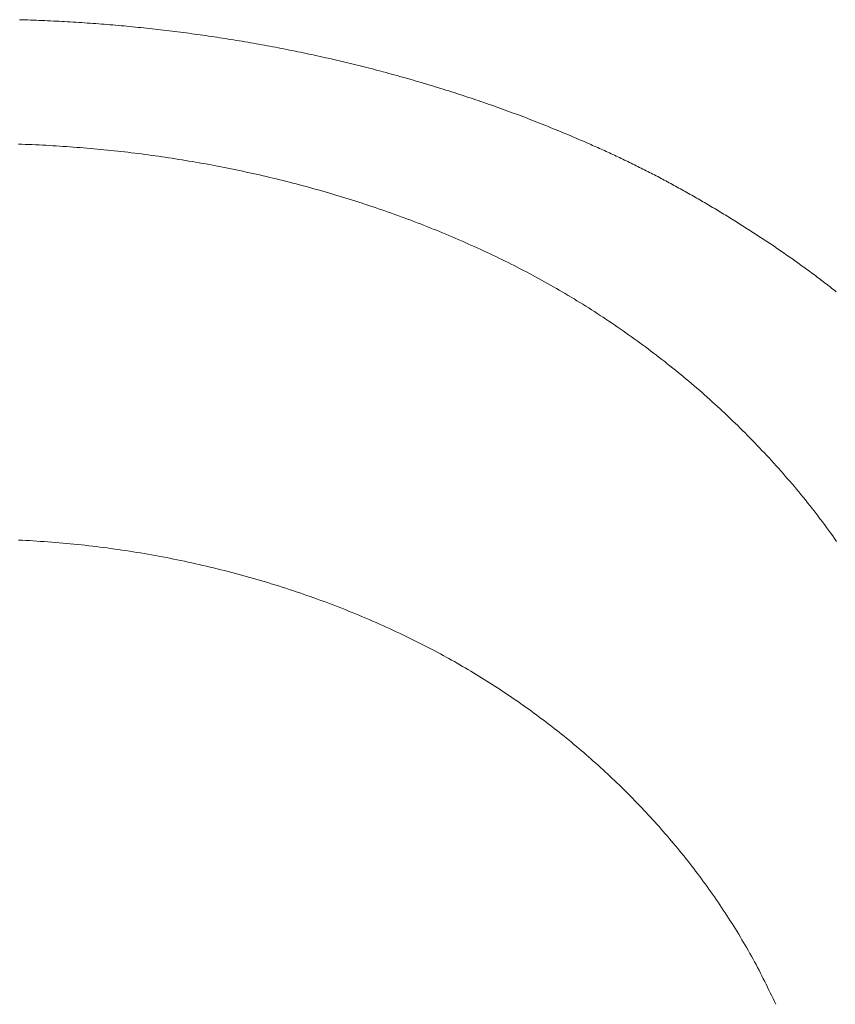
# Model space of a CAD drawing. Header units: millimetres. Extents: x -2274 to 12297, y -16157 to 26321.
# Tile 73 of 256: x -80.72 to -75.79, y -7051.97 to -7046.01. Entities that reach past the tile are written whole.
import ezdxf

# ---------------------------------------------------------------- set-up
doc = ezdxf.new("R2010")
doc.units = ezdxf.units.MM

msp = doc.modelspace()

# ---------------------------------------------------------------- linework, layer by layer
at = {"color": 253, "lineweight": 13}
for points in [[(-77.2753, -7046.7635, 0), (-77.2913, -7046.7566, 0), (-77.3073, -7046.7497, 0), (-77.3233, -7046.7429, 0), (-77.3383, -7046.7361, 0), (-77.3543, -7046.7293, 0), (-77.3703, -7046.7226, 0), (-77.3863, -7046.7158, 0), (-77.4013, -7046.7092, 0), (-77.4173, -7046.7025, 0), (-77.4333, -7046.6959, 0), (-77.4493, -7046.6893, 0), (-77.4653, -7046.6828, 0), (-77.4813, -7046.6763, 0), (-77.4973, -7046.6698, 0), (-77.5133, -7046.6634, 0), (-77.5283, -7046.6569, 0), (-77.5443, -7046.6506, 0), (-77.5603, -7046.6442, 0), (-77.5763, -7046.6379, 0), (-77.5923, -7046.6316, 0), (-77.6083, -7046.6254, 0), (-77.6243, -7046.6192, 0), (-77.6403, -7046.613, 0), (-77.6563, -7046.6068, 0), (-77.6723, -7046.6007, 0), (-77.6883, -7046.5947, 0), (-77.7043, -7046.5886, 0), (-77.7213, -7046.5826, 0), (-77.7373, -7046.5766, 0), (-77.7533, -7046.5707, 0), (-77.7693, -7046.5647, 0), (-77.7853, -7046.5589, 0), (-77.8013, -7046.553, 0), (-77.8173, -7046.5472, 0), (-77.8333, -7046.5414, 0), (-77.8503, -7046.5356, 0), (-77.8663, -7046.5299, 0), (-77.8823, -7046.5242, 0), (-77.8983, -7046.5186, 0), (-77.9143, -7046.513, 0), (-77.9313, -7046.5074, 0), (-77.9473, -7046.5018, 0), (-77.9633, -7046.4963, 0), (-77.9793, -7046.4908, 0), (-77.9963, -7046.4853, 0), (-78.0123, -7046.4799, 0), (-78.0283, -7046.4745, 0), (-78.0453, -7046.4691, 0), (-78.0613, -7046.4638, 0), (-78.0773, -7046.4585, 0), (-78.0943, -7046.4532, 0), (-78.1103, -7046.448, 0), (-78.1263, -7046.4428, 0), (-78.1433, -7046.4376, 0), (-78.1593, -7046.4325, 0), (-78.1763, -7046.4274, 0), (-78.1923, -7046.4223, 0), (-78.2083, -7046.4173, 0), (-78.2253, -7046.4123, 0), (-78.2413, -7046.4073, 0), (-78.2583, -7046.4023, 0), (-78.2743, -7046.3974, 0), (-78.2913, -7046.3925, 0), (-78.3073, -7046.3877, 0), (-78.3243, -7046.3829, 0), (-78.3403, -7046.3781, 0), (-78.3563, -7046.3733, 0), (-78.3733, -7046.3686, 0), (-78.3893, -7046.3639, 0), (-78.4063, -7046.3592, 0), (-78.4233, -7046.3546, 0), (-78.4393, -7046.35, 0), (-78.4563, -7046.3455, 0), (-78.4723, -7046.3409, 0), (-78.4893, -7046.3364, 0), (-78.5053, -7046.3319, 0), (-78.5223, -7046.3275, 0), (-78.5383, -7046.3231, 0), (-78.5553, -7046.3187, 0), (-78.5723, -7046.3144, 0), (-78.5883, -7046.3101, 0), (-78.6053, -7046.3058, 0), (-78.6223, -7046.3015, 0), (-78.6383, -7046.2973, 0), (-78.6553, -7046.2931, 0), (-78.6713, -7046.289, 0), (-78.6883, -7046.2849, 0), (-78.7053, -7046.2808, 0), (-78.7213, -7046.2767, 0), (-78.7383, -7046.2727, 0), (-78.7553, -7046.2687, 0), (-78.7713, -7046.2647, 0), (-78.7883, -7046.2608, 0), (-78.8053, -7046.2569, 0), (-78.8223, -7046.253, 0), (-78.8383, -7046.2492, 0), (-78.8553, -7046.2453, 0), (-78.8723, -7046.2416, 0), (-78.8883, -7046.2378, 0), (-78.9053, -7046.2341, 0), (-78.9223, -7046.2304, 0), (-78.9393, -7046.2267, 0), (-78.9563, -7046.2231, 0), (-78.9723, -7046.2195, 0), (-78.9893, -7046.216, 0), (-79.0063, -7046.2124, 0), (-79.0233, -7046.2089, 0), (-79.0393, -7046.2055, 0), (-79.0563, -7046.202, 0), (-79.0733, -7046.1986, 0), (-79.0903, -7046.1952, 0), (-79.1073, -7046.1919, 0), (-79.1243, -7046.1886, 0), (-79.1403, -7046.1853, 0), (-79.1573, -7046.182, 0), (-79.1743, -7046.1788, 0), (-79.1913, -7046.1756, 0), (-79.2083, -7046.1724, 0), (-79.2253, -7046.1693, 0), (-79.2423, -7046.1662, 0), (-79.2583, -7046.1631, 0), (-79.2753, -7046.1601, 0), (-79.2923, -7046.1571, 0), (-79.3093, -7046.1541, 0), (-79.3263, -7046.1511, 0), (-79.3433, -7046.1482, 0), (-79.3603, -7046.1453, 0), (-79.3773, -7046.1425, 0), (-79.3943, -7046.1396, 0), (-79.4113, -7046.1368, 0), (-79.4283, -7046.1341, 0), (-79.4453, -7046.1313, 0), (-79.4613, -7046.1286, 0), (-79.4783, -7046.1259, 0), (-79.4953, -7046.1233, 0), (-79.5123, -7046.1207, 0), (-79.5293, -7046.1181, 0), (-79.5463, -7046.1155, 0), (-79.5633, -7046.113, 0), (-79.5803, -7046.1105, 0), (-79.5973, -7046.1081, 0), (-79.6143, -7046.1056, 0), (-79.6313, -7046.1032, 0), (-79.6483, -7046.1008, 0), (-79.6653, -7046.0985, 0), (-79.6823, -7046.0962, 0), (-79.6993, -7046.0939, 0), (-79.7163, -7046.0917, 0), (-79.7333, -7046.0894, 0), (-79.7503, -7046.0872, 0), (-79.7673, -7046.0851, 0), (-79.7843, -7046.0829, 0), (-79.8013, -7046.0808, 0), (-79.8183, -7046.0788, 0), (-79.8353, -7046.0767, 0), (-79.8523, -7046.0747, 0), (-79.8703, -7046.0727, 0), (-79.8873, -7046.0708, 0), (-79.9043, -7046.0688, 0), (-79.9213, -7046.067, 0), (-79.9383, -7046.0651, 0), (-79.9553, -7046.0633, 0), (-79.9723, -7046.0615, 0), (-79.9893, -7046.0597, 0), (-80.0063, -7046.0579, 0), (-80.0233, -7046.0562, 0), (-80.0403, -7046.0545, 0), (-80.0573, -7046.0529, 0), (-80.0743, -7046.0513, 0), (-80.0913, -7046.0497, 0), (-80.1093, -7046.0481, 0), (-80.1263, -7046.0466, 0), (-80.1433, -7046.0451, 0), (-80.1603, -7046.0436, 0), (-80.1773, -7046.0421, 0), (-80.1943, -7046.0407, 0), (-80.2113, -7046.0393, 0), (-80.2283, -7046.038, 0), (-80.2453, -7046.0367, 0), (-80.2623, -7046.0354, 0), (-80.2803, -7046.0341, 0), (-80.2973, -7046.0329, 0), (-80.3143, -7046.0316, 0), (-80.3313, -7046.0305, 0), (-80.3483, -7046.0293, 0), (-80.3653, -7046.0282, 0), (-80.3823, -7046.0271, 0), (-80.3993, -7046.0261, 0), (-80.4173, -7046.025, 0), (-80.4343, -7046.024, 0), (-80.4513, -7046.0231, 0), (-80.4683, -7046.0221, 0), (-80.4853, -7046.0212, 0), (-80.5023, -7046.0203, 0), (-80.5193, -7046.0195, 0), (-80.5373, -7046.0187, 0), (-80.5543, -7046.0179, 0), (-80.5713, -7046.0171, 0), (-80.5883, -7046.0164, 0), (-80.6053, -7046.0157, 0), (-80.6223, -7046.015, 0), (-80.6393, -7046.0144, 0), (-80.6573, -7046.0138, 0), (-80.6743, -7046.0132, 0), (-80.6913, -7046.0126, 0), (-80.7083, -7046.0121, 0), (-80.7253, -7046.0116, 0)], [(-77.8043, -7047.464, 0), (-77.8233, -7047.4549, 0), (-77.8413, -7047.446, 0), (-77.8603, -7047.4371, 0), (-77.8793, -7047.4282, 0), (-77.8973, -7047.4194, 0), (-77.9163, -7047.4107, 0), (-77.9353, -7047.402, 0), (-77.9543, -7047.3934, 0), (-77.9733, -7047.3848, 0), (-77.9923, -7047.3763, 0), (-78.0113, -7047.3679, 0), (-78.0303, -7047.3595, 0), (-78.0493, -7047.3512, 0), (-78.0683, -7047.343, 0), (-78.0873, -7047.3348, 0), (-78.1063, -7047.3266, 0), (-78.1253, -7047.3186, 0), (-78.1443, -7047.3106, 0), (-78.1633, -7047.3026, 0), (-78.1823, -7047.2947, 0), (-78.2013, -7047.2869, 0), (-78.2213, -7047.2791, 0), (-78.2403, -7047.2714, 0), (-78.2593, -7047.2638, 0), (-78.2793, -7047.2562, 0), (-78.2983, -7047.2486, 0), (-78.3173, -7047.2412, 0), (-78.3373, -7047.2337, 0), (-78.3563, -7047.2264, 0), (-78.3753, -7047.2191, 0), (-78.3953, -7047.2119, 0), (-78.4143, -7047.2047, 0), (-78.4343, -7047.1976, 0), (-78.4533, -7047.1905, 0), (-78.4733, -7047.1835, 0), (-78.4933, -7047.1766, 0), (-78.5123, -7047.1697, 0), (-78.5323, -7047.1629, 0), (-78.5513, -7047.1562, 0), (-78.5713, -7047.1495, 0), (-78.5913, -7047.1428, 0), (-78.6103, -7047.1362, 0), (-78.6303, -7047.1297, 0), (-78.6503, -7047.1233, 0), (-78.6703, -7047.1169, 0), (-78.6893, -7047.1105, 0), (-78.7093, -7047.1042, 0), (-78.7293, -7047.098, 0), (-78.7493, -7047.0918, 0), (-78.7693, -7047.0857, 0), (-78.7893, -7047.0797, 0), (-78.8093, -7047.0737, 0), (-78.8283, -7047.0677, 0), (-78.8483, -7047.0619, 0), (-78.8683, -7047.0561, 0), (-78.8883, -7047.0503, 0), (-78.9083, -7047.0446, 0), (-78.9283, -7047.039, 0), (-78.9483, -7047.0334, 0), (-78.9683, -7047.0278, 0), (-78.9883, -7047.0224, 0), (-79.0083, -7047.017, 0), (-79.0293, -7047.0116, 0), (-79.0493, -7047.0063, 0), (-79.0693, -7047.0011, 0), (-79.0893, -7046.9959, 0), (-79.1093, -7046.9908, 0), (-79.1293, -7046.9857, 0), (-79.1493, -7046.9807, 0), (-79.1703, -7046.9758, 0), (-79.1903, -7046.9709, 0), (-79.2103, -7046.9661, 0), (-79.2303, -7046.9613, 0), (-79.2503, -7046.9566, 0), (-79.2713, -7046.9519, 0), (-79.2913, -7046.9473, 0), (-79.3113, -7046.9428, 0), (-79.3323, -7046.9383, 0), (-79.3523, -7046.9339, 0), (-79.3723, -7046.9295, 0), (-79.3923, -7046.9252, 0), (-79.4133, -7046.921, 0), (-79.4333, -7046.9168, 0), (-79.4533, -7046.9126, 0), (-79.4743, -7046.9085, 0), (-79.4943, -7046.9045, 0), (-79.5153, -7046.9005, 0), (-79.5353, -7046.8966, 0), (-79.5553, -7046.8928, 0), (-79.5763, -7046.889, 0), (-79.5963, -7046.8852, 0), (-79.6173, -7046.8816, 0), (-79.6373, -7046.8779, 0), (-79.6583, -7046.8744, 0), (-79.6783, -7046.8708, 0), (-79.6993, -7046.8674, 0), (-79.7193, -7046.864, 0), (-79.7403, -7046.8606, 0), (-79.7603, -7046.8573, 0), (-79.7813, -7046.8541, 0), (-79.8013, -7046.8509, 0), (-79.8223, -7046.8478, 0), (-79.8423, -7046.8447, 0), (-79.8633, -7046.8417, 0), (-79.8833, -7046.8388, 0), (-79.9043, -7046.8359, 0), (-79.9243, -7046.833, 0), (-79.9453, -7046.8302, 0), (-79.9663, -7046.8275, 0), (-79.9863, -7046.8248, 0), (-80.0073, -7046.8222, 0), (-80.0273, -7046.8196, 0), (-80.0483, -7046.8171, 0), (-80.0693, -7046.8147, 0), (-80.0893, -7046.8123, 0), (-80.1103, -7046.8099, 0), (-80.1303, -7046.8077, 0), (-80.1513, -7046.8054, 0), (-80.1723, -7046.8032, 0), (-80.1923, -7046.8011, 0), (-80.2133, -7046.799, 0), (-80.2343, -7046.797, 0), (-80.2543, -7046.7951, 0), (-80.2753, -7046.7932, 0), (-80.2963, -7046.7913, 0), (-80.3163, -7046.7895, 0), (-80.3373, -7046.7878, 0), (-80.3583, -7046.7861, 0), (-80.3783, -7046.7845, 0), (-80.3993, -7046.7829, 0), (-80.4203, -7046.7814, 0), (-80.4403, -7046.7799, 0), (-80.4613, -7046.7785, 0), (-80.4823, -7046.7771, 0), (-80.5033, -7046.7758, 0), (-80.5233, -7046.7746, 0), (-80.5443, -7046.7734, 0), (-80.5653, -7046.7722, 0), (-80.5853, -7046.7711, 0), (-80.6063, -7046.7701, 0), (-80.6273, -7046.7691, 0), (-80.6473, -7046.7682, 0), (-80.6683, -7046.7673, 0), (-80.6893, -7046.7665, 0), (-80.7103, -7046.7657, 0), (-80.7303, -7046.765, 0)], [(-75.7803, -7047.6592, 0), (-75.7893, -7047.6522, 0), (-75.7983, -7047.6453, 0), (-75.8073, -7047.6384, 0), (-75.8153, -7047.6315, 0), (-75.8243, -7047.6246, 0), (-75.8333, -7047.6178, 0), (-75.8423, -7047.6109, 0), (-75.8513, -7047.6041, 0), (-75.8603, -7047.5973, 0), (-75.8693, -7047.5905, 0), (-75.8783, -7047.5837, 0), (-75.8873, -7047.577, 0), (-75.8963, -7047.5702, 0), (-75.9053, -7047.5635, 0), (-75.9133, -7047.5568, 0), (-75.9223, -7047.5501, 0), (-75.9313, -7047.5434, 0), (-75.9403, -7047.5368, 0), (-75.9493, -7047.5301, 0), (-75.9593, -7047.5235, 0), (-75.9683, -7047.5169, 0), (-75.9773, -7047.5103, 0), (-75.9863, -7047.5037, 0), (-75.9953, -7047.4971, 0), (-76.0043, -7047.4906, 0), (-76.0133, -7047.4841, 0), (-76.0223, -7047.4776, 0), (-76.0313, -7047.4711, 0), (-76.0403, -7047.4646, 0), (-76.0493, -7047.4581, 0), (-76.0593, -7047.4516, 0), (-76.0683, -7047.4452, 0), (-76.0773, -7047.4388, 0), (-76.0863, -7047.4324, 0), (-76.0953, -7047.426, 0), (-76.1053, -7047.4196, 0), (-76.1143, -7047.4132, 0), (-76.1233, -7047.4069, 0), (-76.1323, -7047.4006, 0), (-76.1423, -7047.3942, 0), (-76.1513, -7047.3879, 0), (-76.1603, -7047.3817, 0), (-76.1693, -7047.3754, 0), (-76.1793, -7047.3691, 0), (-76.1883, -7047.3629, 0), (-76.1973, -7047.3567, 0), (-76.2073, -7047.3504, 0), (-76.2163, -7047.3442, 0), (-76.2253, -7047.3381, 0), (-76.2353, -7047.3319, 0), (-76.2443, -7047.3257, 0), (-76.2533, -7047.3196, 0), (-76.2633, -7047.3135, 0), (-76.2723, -7047.3073, 0), (-76.2813, -7047.3012, 0), (-76.2913, -7047.2952, 0), (-76.3003, -7047.2891, 0), (-76.3103, -7047.283, 0), (-76.3193, -7047.277, 0), (-76.3293, -7047.271, 0), (-76.3383, -7047.265, 0), (-76.3483, -7047.259, 0), (-76.3573, -7047.253, 0), (-76.3663, -7047.247, 0), (-76.3763, -7047.2411, 0), (-76.3853, -7047.2351, 0), (-76.3953, -7047.2292, 0), (-76.4043, -7047.2233, 0), (-76.4143, -7047.2174, 0), (-76.4243, -7047.2115, 0), (-76.4333, -7047.2057, 0), (-76.4433, -7047.1998, 0), (-76.4523, -7047.194, 0), (-76.4623, -7047.1882, 0), (-76.4713, -7047.1823, 0), (-76.4813, -7047.1765, 0), (-76.4913, -7047.1708, 0), (-76.5003, -7047.165, 0), (-76.5103, -7047.1593, 0), (-76.5193, -7047.1535, 0), (-76.5293, -7047.1478, 0), (-76.5393, -7047.1421, 0), (-76.5483, -7047.1364, 0), (-76.5583, -7047.1307, 0), (-76.5683, -7047.125, 0), (-76.5773, -7047.1194, 0), (-76.5873, -7047.1137, 0), (-76.5973, -7047.1081, 0), (-76.6063, -7047.1025, 0), (-76.6163, -7047.0969, 0), (-76.6263, -7047.0913, 0), (-76.6353, -7047.0858, 0), (-76.6453, -7047.0802, 0), (-76.6553, -7047.0747, 0), (-76.6653, -7047.0692, 0), (-76.6743, -7047.0637, 0), (-76.6843, -7047.0582, 0), (-76.6943, -7047.0527, 0), (-76.7043, -7047.0472, 0), (-76.7133, -7047.0418, 0), (-76.7233, -7047.0363, 0), (-76.7333, -7047.0309, 0), (-76.7433, -7047.0255, 0), (-76.7533, -7047.0201, 0), (-76.7633, -7047.0148, 0), (-76.7723, -7047.0094, 0), (-76.7823, -7047.0041, 0), (-76.7923, -7046.9988, 0), (-76.8023, -7046.9934, 0), (-76.8123, -7046.9882, 0), (-76.8223, -7046.9829, 0), (-76.8323, -7046.9776, 0), (-76.8413, -7046.9724, 0), (-76.8513, -7046.9672, 0), (-76.8613, -7046.962, 0), (-76.8713, -7046.9568, 0), (-76.8813, -7046.9516, 0), (-76.8913, -7046.9464, 0), (-76.9013, -7046.9413, 0), (-76.9113, -7046.9362, 0), (-76.9213, -7046.9311, 0), (-76.9313, -7046.926, 0), (-76.9413, -7046.9209, 0), (-76.9513, -7046.9158, 0), (-76.9613, -7046.9108, 0), (-76.9713, -7046.9058, 0), (-76.9813, -7046.9008, 0), (-76.9913, -7046.8958, 0), (-77.0013, -7046.8908, 0), (-77.0113, -7046.8859, 0), (-77.0213, -7046.8809, 0), (-77.0313, -7046.876, 0), (-77.0413, -7046.8711, 0), (-77.0513, -7046.8662, 0), (-77.0623, -7046.8614, 0), (-77.0723, -7046.8565, 0), (-77.0823, -7046.8517, 0), (-77.0923, -7046.8469, 0), (-77.1023, -7046.8421, 0), (-77.1123, -7046.8373, 0), (-77.1223, -7046.8326, 0), (-77.1323, -7046.8278, 0), (-77.1433, -7046.8231, 0), (-77.1533, -7046.8184, 0), (-77.1633, -7046.8137, 0), (-77.1733, -7046.8091, 0), (-77.1833, -7046.8044, 0), (-77.1943, -7046.7998, 0), (-77.2043, -7046.7952, 0), (-77.2143, -7046.7906, 0), (-77.2243, -7046.7861, 0), (-77.2343, -7046.7815, 0), (-77.2453, -7046.777, 0), (-77.2553, -7046.7725, 0), (-77.2653, -7046.768, 0), (-77.2753, -7046.7635, 0)], [(-77.8043, -7047.464, 0), (-77.7853, -7047.4731, 0), (-77.7673, -7047.4823, 0), (-77.7483, -7047.4916, 0), (-77.7303, -7047.5009, 0), (-77.7113, -7047.5103, 0), (-77.6933, -7047.5197, 0), (-77.6743, -7047.5293, 0), (-77.6563, -7047.5389, 0), (-77.6383, -7047.5486, 0), (-77.6193, -7047.5583, 0), (-77.6013, -7047.5681, 0), (-77.5833, -7047.578, 0), (-77.5653, -7047.588, 0), (-77.5473, -7047.598, 0), (-77.5293, -7047.6081, 0), (-77.5103, -7047.6183, 0), (-77.4923, -7047.6285, 0), (-77.4743, -7047.6388, 0), (-77.4573, -7047.6492, 0), (-77.4393, -7047.6597, 0), (-77.4213, -7047.6702, 0), (-77.4033, -7047.6808, 0), (-77.3853, -7047.6914, 0), (-77.3673, -7047.7022, 0), (-77.3503, -7047.713, 0), (-77.3323, -7047.7238, 0), (-77.3143, -7047.7348, 0), (-77.2973, -7047.7458, 0), (-77.2793, -7047.7568, 0), (-77.2623, -7047.768, 0), (-77.2443, -7047.7792, 0), (-77.2273, -7047.7905, 0), (-77.2093, -7047.8018, 0), (-77.1923, -7047.8133, 0), (-77.1753, -7047.8248, 0), (-77.1573, -7047.8363, 0), (-77.1403, -7047.8479, 0), (-77.1233, -7047.8596, 0), (-77.1063, -7047.8714, 0), (-77.0883, -7047.8832, 0), (-77.0713, -7047.8951, 0), (-77.0543, -7047.9071, 0), (-77.0373, -7047.9192, 0), (-77.0203, -7047.9313, 0), (-77.0033, -7047.9435, 0), (-76.9863, -7047.9557, 0), (-76.9693, -7047.968, 0), (-76.9533, -7047.9804, 0), (-76.9363, -7047.9929, 0), (-76.9193, -7048.0054, 0), (-76.9023, -7048.018, 0), (-76.8863, -7048.0306, 0), (-76.8693, -7048.0433, 0), (-76.8523, -7048.0561, 0), (-76.8363, -7048.069, 0), (-76.8193, -7048.0819, 0), (-76.8033, -7048.0949, 0), (-76.7873, -7048.1079, 0), (-76.7703, -7048.121, 0), (-76.7543, -7048.1342, 0), (-76.7383, -7048.1475, 0), (-76.7213, -7048.1608, 0), (-76.7053, -7048.1741, 0), (-76.6893, -7048.1876, 0), (-76.6733, -7048.2011, 0), (-76.6573, -7048.2146, 0), (-76.6413, -7048.2283, 0), (-76.6253, -7048.242, 0), (-76.6093, -7048.2557, 0), (-76.5933, -7048.2695, 0), (-76.5783, -7048.2834, 0), (-76.5623, -7048.2974, 0), (-76.5463, -7048.3114, 0), (-76.5313, -7048.3254, 0), (-76.5153, -7048.3396, 0), (-76.4993, -7048.3537, 0), (-76.4843, -7048.368, 0), (-76.4693, -7048.3823, 0), (-76.4533, -7048.3967, 0), (-76.4383, -7048.4111, 0), (-76.4233, -7048.4256, 0), (-76.4083, -7048.4402, 0), (-76.3923, -7048.4548, 0), (-76.3773, -7048.4694, 0), (-76.3623, -7048.4842, 0), (-76.3473, -7048.499, 0), (-76.3323, -7048.5138, 0), (-76.3183, -7048.5287, 0), (-76.3033, -7048.5437, 0), (-76.2883, -7048.5587, 0), (-76.2733, -7048.5738, 0), (-76.2593, -7048.5889, 0), (-76.2443, -7048.6041, 0), (-76.2303, -7048.6194, 0), (-76.2153, -7048.6347, 0), (-76.2013, -7048.65, 0), (-76.1873, -7048.6655, 0), (-76.1733, -7048.6809, 0), (-76.1583, -7048.6965, 0), (-76.1443, -7048.7121, 0), (-76.1303, -7048.7277, 0), (-76.1163, -7048.7434, 0), (-76.1023, -7048.7592, 0), (-76.0893, -7048.775, 0), (-76.0753, -7048.7909, 0), (-76.0613, -7048.8068, 0), (-76.0483, -7048.8228, 0), (-76.0343, -7048.8388, 0), (-76.0213, -7048.8549, 0), (-76.0073, -7048.871, 0), (-75.9943, -7048.8872, 0), (-75.9813, -7048.9034, 0), (-75.9673, -7048.9197, 0), (-75.9543, -7048.9361, 0), (-75.9413, -7048.9525, 0), (-75.9283, -7048.9689, 0), (-75.9153, -7048.9854, 0), (-75.9023, -7049.002, 0), (-75.8903, -7049.0186, 0), (-75.8773, -7049.0352, 0), (-75.8643, -7049.052, 0), (-75.8523, -7049.0687, 0), (-75.8393, -7049.0855, 0), (-75.8273, -7049.1024, 0), (-75.8153, -7049.1193, 0), (-75.8023, -7049.1363, 0), (-75.7903, -7049.1533, 0), (-75.7783, -7049.1703, 0)], [(-80.7313, -7049.1627, 0), (-80.7093, -7049.1637, 0), (-80.6863, -7049.1648, 0), (-80.6643, -7049.166, 0), (-80.6423, -7049.1673, 0), (-80.6193, -7049.1687, 0), (-80.5973, -7049.1702, 0), (-80.5743, -7049.1717, 0), (-80.5523, -7049.1733, 0), (-80.5293, -7049.175, 0), (-80.5073, -7049.1768, 0), (-80.4853, -7049.1787, 0), (-80.4623, -7049.1806, 0), (-80.4403, -7049.1827, 0), (-80.4173, -7049.1848, 0), (-80.3953, -7049.187, 0), (-80.3723, -7049.1892, 0), (-80.3503, -7049.1916, 0), (-80.3283, -7049.1941, 0), (-80.3053, -7049.1966, 0), (-80.2833, -7049.1992, 0), (-80.2603, -7049.2019, 0), (-80.2383, -7049.2047, 0), (-80.2163, -7049.2075, 0), (-80.1933, -7049.2105, 0), (-80.1713, -7049.2135, 0), (-80.1483, -7049.2166, 0), (-80.1263, -7049.2198, 0), (-80.1043, -7049.223, 0), (-80.0813, -7049.2264, 0), (-80.0593, -7049.2298, 0), (-80.0373, -7049.2333, 0), (-80.0143, -7049.2369, 0), (-79.9923, -7049.2406, 0), (-79.9703, -7049.2443, 0), (-79.9473, -7049.2482, 0), (-79.9253, -7049.2521, 0), (-79.9033, -7049.2561, 0), (-79.8813, -7049.2602, 0), (-79.8583, -7049.2644, 0), (-79.8363, -7049.2686, 0), (-79.8143, -7049.2729, 0), (-79.7923, -7049.2773, 0), (-79.7703, -7049.2818, 0), (-79.7473, -7049.2864, 0), (-79.7253, -7049.2911, 0), (-79.7033, -7049.2958, 0), (-79.6813, -7049.3006, 0), (-79.6593, -7049.3055, 0), (-79.6373, -7049.3105, 0), (-79.6153, -7049.3155, 0), (-79.5933, -7049.3207, 0), (-79.5713, -7049.3259, 0), (-79.5493, -7049.3312, 0), (-79.5273, -7049.3366, 0), (-79.5053, -7049.3421, 0), (-79.4833, -7049.3476, 0), (-79.4613, -7049.3532, 0), (-79.4393, -7049.3589, 0), (-79.4173, -7049.3647, 0), (-79.3953, -7049.3706, 0), (-79.3733, -7049.3765, 0), (-79.3523, -7049.3826, 0), (-79.3303, -7049.3887, 0), (-79.3083, -7049.3949, 0), (-79.2863, -7049.4011, 0), (-79.2653, -7049.4075, 0), (-79.2433, -7049.4139, 0), (-79.2213, -7049.4204, 0), (-79.2003, -7049.427, 0), (-79.1783, -7049.4337, 0), (-79.1573, -7049.4404, 0), (-79.1353, -7049.4473, 0), (-79.1133, -7049.4542, 0), (-79.0923, -7049.4612, 0), (-79.0713, -7049.4682, 0), (-79.0493, -7049.4754, 0), (-79.0283, -7049.4826, 0), (-79.0063, -7049.4899, 0), (-78.9853, -7049.4973, 0), (-78.9643, -7049.5048, 0), (-78.9433, -7049.5124, 0), (-78.9213, -7049.52, 0), (-78.9003, -7049.5277, 0), (-78.8793, -7049.5355, 0), (-78.8583, -7049.5434, 0), (-78.8373, -7049.5513, 0), (-78.8163, -7049.5593, 0), (-78.7953, -7049.5675, 0), (-78.7743, -7049.5756, 0), (-78.7533, -7049.5839, 0), (-78.7323, -7049.5923, 0), (-78.7113, -7049.6007, 0), (-78.6903, -7049.6092, 0), (-78.6703, -7049.6178, 0), (-78.6493, -7049.6264, 0), (-78.6283, -7049.6352, 0), (-78.6073, -7049.644, 0), (-78.5873, -7049.6529, 0), (-78.5663, -7049.6619, 0), (-78.5463, -7049.671, 0), (-78.5253, -7049.6801, 0), (-78.5053, -7049.6893, 0), (-78.4843, -7049.6986, 0), (-78.4643, -7049.708, 0), (-78.4443, -7049.7174, 0), (-78.4243, -7049.727, 0), (-78.4033, -7049.7366, 0), (-78.3833, -7049.7463, 0), (-78.3633, -7049.7561, 0), (-78.3433, -7049.7659, 0), (-78.3233, -7049.7758, 0), (-78.3033, -7049.7858, 0), (-78.2833, -7049.7959, 0), (-78.2633, -7049.8061, 0), (-78.2433, -7049.8163, 0)], [(-78.2433, -7049.8163, 0), (-78.2263, -7049.8252, 0), (-78.2103, -7049.8342, 0), (-78.1933, -7049.8432, 0), (-78.1763, -7049.8523, 0), (-78.1593, -7049.8615, 0), (-78.1423, -7049.8707, 0), (-78.1263, -7049.8799, 0), (-78.1093, -7049.8893, 0), (-78.0923, -7049.8987, 0), (-78.0763, -7049.9081, 0), (-78.0593, -7049.9177, 0), (-78.0433, -7049.9272, 0), (-78.0263, -7049.9369, 0), (-78.0103, -7049.9466, 0), (-77.9933, -7049.9563, 0), (-77.9773, -7049.9662, 0), (-77.9613, -7049.9761, 0), (-77.9443, -7049.986, 0), (-77.9283, -7049.996, 0), (-77.9123, -7050.0061, 0), (-77.8963, -7050.0163, 0), (-77.8803, -7050.0265, 0), (-77.8633, -7050.0368, 0), (-77.8473, -7050.0471, 0), (-77.8313, -7050.0575, 0), (-77.8153, -7050.0679, 0), (-77.7993, -7050.0785, 0), (-77.7833, -7050.0891, 0), (-77.7683, -7050.0997, 0), (-77.7523, -7050.1104, 0), (-77.7363, -7050.1212, 0), (-77.7203, -7050.1321, 0), (-77.7043, -7050.143, 0), (-77.6893, -7050.154, 0), (-77.6733, -7050.165, 0), (-77.6573, -7050.1761, 0), (-77.6423, -7050.1873, 0), (-77.6263, -7050.1985, 0), (-77.6113, -7050.2098, 0), (-77.5953, -7050.2212, 0), (-77.5803, -7050.2326, 0), (-77.5643, -7050.2441, 0), (-77.5493, -7050.2557, 0), (-77.5343, -7050.2673, 0), (-77.5183, -7050.279, 0), (-77.5033, -7050.2908, 0), (-77.4883, -7050.3026, 0), (-77.4733, -7050.3145, 0), (-77.4583, -7050.3265, 0), (-77.4433, -7050.3385, 0), (-77.4283, -7050.3506, 0), (-77.4133, -7050.3628, 0), (-77.3983, -7050.375, 0), (-77.3833, -7050.3872, 0), (-77.3683, -7050.3996, 0), (-77.3533, -7050.412, 0), (-77.3383, -7050.4244, 0), (-77.3243, -7050.437, 0), (-77.3093, -7050.4496, 0), (-77.2943, -7050.4622, 0), (-77.2803, -7050.4749, 0), (-77.2653, -7050.4877, 0), (-77.2513, -7050.5005, 0), (-77.2363, -7050.5134, 0), (-77.2223, -7050.5264, 0), (-77.2073, -7050.5394, 0), (-77.1933, -7050.5524, 0), (-77.1793, -7050.5656, 0), (-77.1653, -7050.5788, 0), (-77.1513, -7050.592, 0), (-77.1373, -7050.6053, 0), (-77.1223, -7050.6187, 0), (-77.1083, -7050.6321, 0), (-77.0953, -7050.6456, 0), (-77.0813, -7050.6591, 0), (-77.0673, -7050.6727, 0), (-77.0533, -7050.6864, 0), (-77.0393, -7050.7001, 0), (-77.0263, -7050.7138, 0), (-77.0123, -7050.7277, 0), (-76.9993, -7050.7415, 0), (-76.9853, -7050.7555, 0), (-76.9723, -7050.7695, 0), (-76.9583, -7050.7835, 0), (-76.9453, -7050.7976, 0), (-76.9323, -7050.8117, 0), (-76.9183, -7050.826, 0), (-76.9053, -7050.8402, 0), (-76.8923, -7050.8545, 0), (-76.8793, -7050.8689, 0), (-76.8663, -7050.8833, 0), (-76.8533, -7050.8978, 0), (-76.8403, -7050.9123, 0), (-76.8283, -7050.9269, 0), (-76.8153, -7050.9415, 0), (-76.8023, -7050.9562, 0), (-76.7903, -7050.9709, 0), (-76.7773, -7050.9857, 0), (-76.7653, -7051.0005, 0), (-76.7523, -7051.0154, 0), (-76.7403, -7051.0304, 0), (-76.7273, -7051.0453, 0), (-76.7153, -7051.0604, 0), (-76.7033, -7051.0755, 0), (-76.6913, -7051.0906, 0), (-76.6793, -7051.1058, 0), (-76.6673, -7051.121, 0), (-76.6553, -7051.1363, 0), (-76.6433, -7051.1516, 0), (-76.6323, -7051.167, 0), (-76.6203, -7051.1824, 0), (-76.6083, -7051.1979, 0), (-76.5973, -7051.2134, 0), (-76.5853, -7051.229, 0), (-76.5743, -7051.2446, 0), (-76.5623, -7051.2603, 0), (-76.5513, -7051.276, 0), (-76.5403, -7051.2917, 0), (-76.5293, -7051.3075, 0), (-76.5183, -7051.3233, 0), (-76.5073, -7051.3392, 0), (-76.4963, -7051.3552, 0), (-76.4853, -7051.3711, 0), (-76.4743, -7051.3872, 0), (-76.4643, -7051.4032, 0), (-76.4533, -7051.4193, 0), (-76.4423, -7051.4355, 0), (-76.4323, -7051.4517, 0), (-76.4223, -7051.4679, 0), (-76.4113, -7051.4842, 0), (-76.4013, -7051.5005, 0), (-76.3913, -7051.5169, 0), (-76.3813, -7051.5333, 0), (-76.3713, -7051.5497, 0), (-76.3613, -7051.5662, 0), (-76.3513, -7051.5828, 0), (-76.3413, -7051.5993, 0), (-76.3323, -7051.6159, 0), (-76.3223, -7051.6326, 0), (-76.3123, -7051.6493, 0), (-76.3033, -7051.666, 0), (-76.2943, -7051.6828, 0), (-76.2843, -7051.6996, 0), (-76.2753, -7051.7164, 0), (-76.2663, -7051.7333, 0), (-76.2573, -7051.7502, 0), (-76.2483, -7051.7672, 0), (-76.2393, -7051.7842, 0), (-76.2303, -7051.8012, 0), (-76.2223, -7051.8183, 0), (-76.2133, -7051.8354, 0), (-76.2053, -7051.8526, 0), (-76.1963, -7051.8698, 0), (-76.1883, -7051.887, 0), (-76.1803, -7051.9042, 0), (-76.1713, -7051.9215, 0), (-76.1633, -7051.9389, 0), (-76.1553, -7051.9562, 0), (-76.1473, -7051.9736, 0)]]:
    msp.add_polyline3d(points, dxfattribs=at)

doc.saveas('drawing.dxf')
